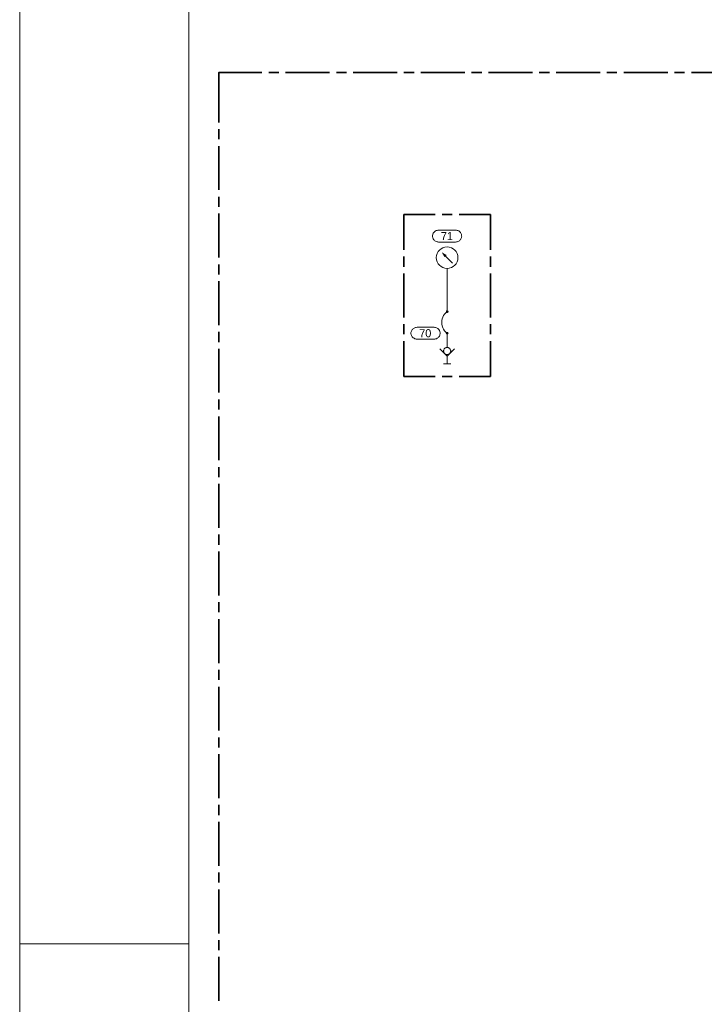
# Model space of a CAD drawing. Header units: millimetres. Extents: x 0 to 138, y 0 to 47.
# Tile 3 of 165: x 0 to 8, y 11 to 22. Entities that reach past the tile are written whole.
import ezdxf

# ---------------------------------------------------------------- set-up
doc = ezdxf.new("R2010")
doc.units = ezdxf.units.MM
for name, color, linetype in [('PDF_Geomertry', 7, 'Continuous'), ('PDF_Solid Fills', 7, 'Continuous'), ('PDF_Text', 7, 'Continuous')]:
    doc.layers.add(name, color=color, linetype=linetype)
doc.styles.add('PDF Arial', font='txt')

msp = doc.modelspace()

# ---------------------------------------------------------------- hatches: boundary and pattern name
at = {"layer": 'PDF_Solid Fills', "transparency": 33554559}
for points in [[(4.978, 19.022), (4.962, 19.022), (4.963, 19.024)], [(4.978, 19.022), (4.963, 19.02), (4.962, 19.022)], [(4.978, 19.022), (4.963, 19.028), (4.965, 19.03)], [(4.978, 19.022), (4.963, 19.026), (4.963, 19.028)], [(4.978, 19.022), (4.963, 19.024), (4.963, 19.026)], [(4.978, 19.022), (4.963, 19.018), (4.963, 19.02)], [(4.978, 19.022), (4.963, 19.016), (4.963, 19.018)], [(4.978, 19.022), (4.965, 19.015), (4.963, 19.016)], [(4.978, 19.022), (4.965, 19.032), (4.967, 19.033)], [(4.978, 19.022), (4.965, 19.03), (4.965, 19.032)], [(4.978, 19.022), (4.965, 19.012), (4.965, 19.015)], [(4.978, 19.022), (4.967, 19.011), (4.965, 19.012)], [(4.978, 19.022), (4.967, 19.033), (4.968, 19.035)], [(4.978, 19.022), (4.968, 19.01), (4.967, 19.011)], [(4.978, 19.022), (4.968, 19.035), (4.97, 19.035)], [(4.978, 19.022), (4.97, 19.008), (4.968, 19.01)], [(4.978, 19.022), (4.97, 19.035), (4.972, 19.037)], [(4.978, 19.022), (4.972, 19.008), (4.97, 19.008)], [(4.978, 19.022), (4.972, 19.037), (4.974, 19.037)], [(4.978, 19.022), (4.974, 19.007), (4.972, 19.008)], [(4.978, 19.022), (4.974, 19.037), (4.976, 19.037)], [(4.978, 19.022), (4.976, 19.006), (4.974, 19.007)], [(4.978, 19.022), (4.976, 19.037), (4.978, 19.037)], [(4.978, 19.022), (4.978, 19.006), (4.976, 19.006)], [(4.978, 19.022), (4.984, 19.037), (4.985, 19.035)], [(4.978, 19.022), (4.982, 19.037), (4.984, 19.037)], [(4.978, 19.022), (4.98, 19.037), (4.982, 19.037)], [(4.978, 19.022), (4.978, 19.037), (4.98, 19.037)], [(4.978, 19.022), (4.988, 19.035), (4.989, 19.033)], [(4.978, 19.022), (4.985, 19.035), (4.988, 19.035)], [(4.978, 19.022), (4.989, 19.033), (4.99, 19.032)], [(4.978, 19.022), (4.99, 19.032), (4.992, 19.03)], [(4.978, 19.022), (4.992, 19.03), (4.992, 19.028)], [(4.978, 19.022), (4.992, 19.028), (4.993, 19.026)], [(4.978, 19.022), (4.993, 19.026), (4.994, 19.024)], [(4.978, 19.022), (4.994, 19.024), (4.994, 19.022)], [(4.978, 19.022), (4.98, 19.006), (4.978, 19.006)], [(4.978, 19.022), (4.982, 19.007), (4.98, 19.006)], [(4.978, 19.022), (4.984, 19.008), (4.982, 19.007)], [(4.978, 19.022), (4.985, 19.008), (4.984, 19.008)], [(4.978, 19.022), (4.988, 19.01), (4.985, 19.008)], [(4.978, 19.022), (4.989, 19.011), (4.988, 19.01)], [(4.978, 19.022), (4.99, 19.012), (4.989, 19.011)], [(4.978, 19.022), (4.992, 19.015), (4.99, 19.012)], [(4.978, 19.022), (4.992, 19.016), (4.992, 19.015)], [(4.978, 19.022), (4.993, 19.018), (4.992, 19.016)], [(4.978, 19.022), (4.994, 19.02), (4.993, 19.018)], [(4.978, 19.022), (4.994, 19.022), (4.994, 19.02)], [(4.978, 18.771), (4.962, 18.771), (4.963, 18.773)], [(4.978, 18.771), (4.963, 18.769), (4.962, 18.771)], [(4.978, 18.771), (4.963, 18.776), (4.965, 18.778)], [(4.978, 18.771), (4.963, 18.775), (4.963, 18.776)], [(4.978, 18.771), (4.963, 18.773), (4.963, 18.775)], [(4.978, 18.771), (4.963, 18.767), (4.963, 18.769)], [(4.978, 18.771), (4.963, 18.765), (4.963, 18.767)], [(4.978, 18.771), (4.965, 18.762), (4.963, 18.765)], [(4.978, 18.771), (4.965, 18.78), (4.967, 18.782)], [(4.978, 18.771), (4.965, 18.778), (4.965, 18.78)], [(4.978, 18.771), (4.965, 18.761), (4.965, 18.762)], [(4.978, 18.771), (4.967, 18.76), (4.965, 18.761)], [(4.978, 18.771), (4.967, 18.782), (4.968, 18.783)], [(4.978, 18.771), (4.968, 18.758), (4.967, 18.76)], [(4.978, 18.771), (4.968, 18.783), (4.97, 18.784)], [(4.978, 18.771), (4.97, 18.757), (4.968, 18.758)], [(4.978, 18.771), (4.97, 18.784), (4.972, 18.785)], [(4.978, 18.771), (4.972, 18.756), (4.97, 18.757)], [(4.978, 18.771), (4.972, 18.785), (4.974, 18.786)], [(4.978, 18.771), (4.974, 18.755), (4.972, 18.756)], [(4.978, 18.771), (4.974, 18.786), (4.976, 18.786)], [(4.978, 18.771), (4.976, 18.755), (4.974, 18.755)], [(4.978, 18.771), (4.976, 18.786), (4.978, 18.786)], [(4.978, 18.771), (4.978, 18.755), (4.976, 18.755)], [(4.978, 18.771), (4.982, 18.786), (4.984, 18.785)], [(4.978, 18.771), (4.98, 18.786), (4.982, 18.786)], [(4.978, 18.771), (4.978, 18.786), (4.98, 18.786)], [(4.978, 18.771), (4.984, 18.785), (4.985, 18.784)], [(4.978, 18.771), (4.985, 18.784), (4.988, 18.783)], [(4.978, 18.771), (4.988, 18.783), (4.989, 18.782)], [(4.978, 18.771), (4.989, 18.782), (4.99, 18.78)], [(4.978, 18.771), (4.99, 18.78), (4.992, 18.778)], [(4.978, 18.771), (4.992, 18.778), (4.992, 18.776)], [(4.978, 18.771), (4.992, 18.776), (4.993, 18.775)], [(4.978, 18.771), (4.993, 18.775), (4.994, 18.773)], [(4.978, 18.771), (4.994, 18.773), (4.994, 18.771)], [(4.978, 18.771), (4.98, 18.755), (4.978, 18.755)], [(4.978, 18.771), (4.982, 18.755), (4.98, 18.755)], [(4.978, 18.771), (4.984, 18.756), (4.982, 18.755)], [(4.978, 18.771), (4.985, 18.757), (4.984, 18.756)], [(4.978, 18.771), (4.988, 18.758), (4.985, 18.757)], [(4.978, 18.771), (4.989, 18.76), (4.988, 18.758)], [(4.978, 18.771), (4.99, 18.761), (4.989, 18.76)], [(4.978, 18.771), (4.992, 18.762), (4.99, 18.761)], [(4.978, 18.771), (4.992, 18.765), (4.992, 18.762)], [(4.978, 18.771), (4.993, 18.767), (4.992, 18.765)], [(4.978, 18.771), (4.994, 18.769), (4.993, 18.767)], [(4.978, 18.771), (4.994, 18.771), (4.994, 18.769)]]:
    msp.add_hatch(color=256, dxfattribs=at).paths.add_polyline_path(points)

# ---------------------------------------------------------------- linework, layer by layer
at = {"layer": 'PDF_Geomertry', "lineweight": 15}
for points in [[(0.001, 0.003), (66.219, 0.003), (66.219, 46.773), (0.001, 46.773), (0.001, 0.003)], [(1.97, 0.397), (65.825, 0.397), (65.825, 46.38), (1.97, 46.38), (1.97, 0.397)], [(5.077, 19.972), (5.086, 19.971), (5.095, 19.969), (5.104, 19.966), (5.113, 19.962), (5.12, 19.957), (5.127, 19.951), (5.133, 19.944), (5.138, 19.936), (5.142, 19.928), (5.145, 19.919), (5.147, 19.91), (5.148, 19.901), (5.148, 19.903), (5.147, 19.894), (5.145, 19.885), (5.142, 19.877), (5.138, 19.869), (5.133, 19.86), (5.127, 19.853), (5.12, 19.848), (5.113, 19.842), (5.104, 19.838), (5.095, 19.835), (5.086, 19.834), (5.077, 19.833), (4.879, 19.833), (4.87, 19.834), (4.86, 19.835), (4.852, 19.838), (4.844, 19.842), (4.836, 19.848), (4.829, 19.853), (4.823, 19.86), (4.817, 19.869), (4.813, 19.877), (4.81, 19.885), (4.809, 19.894), (4.808, 19.903), (4.808, 19.901), (4.809, 19.91), (4.81, 19.919), (4.813, 19.928), (4.817, 19.936), (4.823, 19.944), (4.829, 19.951), (4.836, 19.957), (4.844, 19.962), (4.852, 19.966), (4.86, 19.969), (4.87, 19.971), (4.879, 19.972), (5.077, 19.972)], [(4.826, 18.84), (4.835, 18.839), (4.844, 18.837), (4.853, 18.835), (4.861, 18.83), (4.869, 18.825), (4.876, 18.819), (4.881, 18.812), (4.887, 18.804), (4.891, 18.796), (4.894, 18.787), (4.896, 18.778), (4.896, 18.769), (4.896, 18.772), (4.896, 18.763), (4.894, 18.754), (4.891, 18.745), (4.887, 18.737), (4.881, 18.729), (4.876, 18.722), (4.869, 18.716), (4.861, 18.711), (4.853, 18.707), (4.844, 18.704), (4.835, 18.702), (4.826, 18.701), (4.627, 18.701), (4.618, 18.702), (4.609, 18.704), (4.6, 18.707), (4.592, 18.711), (4.584, 18.716), (4.577, 18.722), (4.572, 18.729), (4.566, 18.737), (4.562, 18.745), (4.559, 18.754), (4.557, 18.763), (4.557, 18.772), (4.557, 18.769), (4.557, 18.778), (4.559, 18.787), (4.562, 18.796), (4.566, 18.804), (4.572, 18.812), (4.577, 18.819), (4.584, 18.825), (4.592, 18.83), (4.6, 18.835), (4.609, 18.837), (4.618, 18.839), (4.627, 18.84), (4.826, 18.84)], [(5.02, 18.562), (5.02, 18.568), (5.018, 18.573), (5.017, 18.578), (5.014, 18.583), (5.011, 18.588), (5.008, 18.592), (5.003, 18.596), (4.999, 18.599), (4.994, 18.601), (4.989, 18.603), (4.983, 18.604), (4.978, 18.605), (4.972, 18.604), (4.967, 18.603), (4.962, 18.601), (4.957, 18.599), (4.952, 18.596), (4.948, 18.592), (4.945, 18.588), (4.942, 18.583), (4.939, 18.578), (4.938, 18.573), (4.936, 18.568), (4.936, 18.562), (4.936, 18.557), (4.938, 18.552), (4.939, 18.547), (4.942, 18.542), (4.945, 18.537), (4.948, 18.533), (4.952, 18.529), (4.957, 18.526), (4.962, 18.524), (4.967, 18.522), (4.972, 18.521), (4.978, 18.521), (4.983, 18.521), (4.989, 18.522), (4.994, 18.524), (4.999, 18.526), (5.003, 18.529), (5.008, 18.533), (5.011, 18.537), (5.014, 18.542), (5.017, 18.547), (5.018, 18.552), (5.02, 18.557), (5.02, 18.562)]]:
    msp.add_lwpolyline(points, close=True, dxfattribs=at)
at = {"layer": 'PDF_Geomertry', "lineweight": 35}
for points in [[(2.319, 21.227), (2.319, 21.807), (2.822, 21.807)], [(2.9, 21.807), (3.018, 21.807)], [(3.097, 21.807), (3.609, 21.807)], [(3.688, 21.807), (3.806, 21.807)], [(3.885, 21.807), (4.397, 21.807)], [(4.475, 21.807), (4.593, 21.807)], [(4.672, 21.807), (5.183, 21.807)], [(5.263, 21.807), (5.381, 21.807)], [(5.459, 21.807), (5.971, 21.807)], [(6.05, 21.807), (6.168, 21.807)], [(6.247, 21.807), (6.758, 21.807)], [(6.837, 21.807), (6.955, 21.807)], [(7.034, 21.807), (7.546, 21.807)], [(7.624, 21.807), (7.742, 21.807)], [(7.822, 21.807), (8.333, 21.807)], [(2.319, 21.03), (2.319, 21.148)], [(2.319, 20.44), (2.319, 20.951)], [(2.319, 20.243), (2.319, 20.361)], [(2.319, 19.652), (2.319, 20.164)], [(4.475, 19.742), (4.475, 20.153), (4.84, 20.153)], [(4.919, 20.153), (5.037, 20.153)], [(5.116, 20.153), (5.481, 20.153), (5.481, 19.742)], [(4.475, 19.545), (4.475, 19.663)], [(5.481, 19.663), (5.481, 19.545)], [(2.319, 19.455), (2.319, 19.573)], [(4.475, 18.955), (4.475, 19.467)], [(5.481, 19.467), (5.481, 18.955)], [(2.319, 18.865), (2.319, 19.376)], [(4.475, 18.758), (4.475, 18.876)], [(5.481, 18.876), (5.481, 18.758)], [(2.319, 18.668), (2.319, 18.786)], [(2.319, 18.078), (2.319, 18.59)], [(4.84, 18.267), (4.475, 18.267), (4.475, 18.679)], [(5.481, 18.679), (5.481, 18.267), (5.116, 18.267)], [(5.037, 18.267), (4.919, 18.267)], [(2.319, 17.88), (2.319, 17.998)], [(2.319, 17.29), (2.319, 17.802)], [(2.319, 17.093), (2.319, 17.211)], [(2.319, 16.503), (2.319, 17.015)], [(2.319, 16.306), (2.319, 16.424)], [(2.319, 15.715), (2.319, 16.227)], [(2.319, 15.519), (2.319, 15.637)], [(2.319, 14.928), (2.319, 15.44)], [(2.319, 14.731), (2.319, 14.849)], [(2.319, 14.14), (2.319, 14.652)], [(2.319, 13.944), (2.319, 14.062)], [(2.319, 13.353), (2.319, 13.865)], [(2.319, 13.156), (2.319, 13.274)], [(2.319, 12.566), (2.319, 13.078)], [(2.319, 12.369), (2.319, 12.487)], [(2.319, 11.778), (2.319, 12.29)], [(2.319, 11.582), (2.319, 11.7)], [(2.319, 10.991), (2.319, 11.503)]]:
    msp.add_lwpolyline(points, dxfattribs=at)
at = {"layer": 'PDF_Geomertry', "lineweight": 15}
for points in [[(5.041, 19.588), (4.96, 19.669)], [(4.978, 19.525), (4.978, 19.21)], [(4.978, 18.605), (4.978, 18.629), (4.978, 18.771), (4.962, 18.784), (4.948, 18.8), (4.937, 18.817), (4.927, 18.835), (4.92, 18.855), (4.917, 18.876), (4.915, 18.897), (4.917, 18.917), (4.92, 18.937), (4.927, 18.957), (4.937, 18.976), (4.948, 18.993), (4.962, 19.008), (4.978, 19.022), (4.978, 19.273)], [(4.894, 18.587), (4.978, 18.503), (5.062, 18.587)], [(4.978, 18.503), (4.978, 18.415)], [(5.022, 18.415), (4.934, 18.415)], [(0.001, 11.657), (1.97, 11.657)]]:
    msp.add_lwpolyline(points, dxfattribs=at)
at = {"layer": 'PDF_Geomertry', "lineweight": 0}
for points in [[(4.97, 19.022), (4.97, 19.021), (4.97, 19.02), (4.971, 19.019), (4.971, 19.018), (4.972, 19.017), (4.972, 19.017), (4.973, 19.016), (4.974, 19.015), (4.975, 19.015), (4.976, 19.015), (4.977, 19.015), (4.978, 19.015), (4.979, 19.015), (4.98, 19.015), (4.981, 19.015), (4.982, 19.015), (4.983, 19.016), (4.983, 19.017), (4.984, 19.017), (4.985, 19.018), (4.985, 19.019), (4.985, 19.02), (4.985, 19.021), (4.985, 19.022), (4.985, 19.023), (4.985, 19.024), (4.985, 19.025), (4.985, 19.026), (4.984, 19.027), (4.983, 19.028), (4.983, 19.028), (4.982, 19.029), (4.981, 19.029), (4.98, 19.03), (4.979, 19.03), (4.978, 19.03), (4.977, 19.03), (4.976, 19.03), (4.975, 19.029), (4.974, 19.029), (4.973, 19.028), (4.972, 19.028), (4.972, 19.027), (4.971, 19.026), (4.971, 19.025), (4.97, 19.024), (4.97, 19.023), (4.97, 19.022)], [(4.97, 18.771), (4.97, 18.769), (4.97, 18.769), (4.971, 18.767), (4.971, 18.767), (4.972, 18.766), (4.972, 18.765), (4.973, 18.765), (4.974, 18.764), (4.975, 18.763), (4.976, 18.763), (4.977, 18.762), (4.978, 18.762), (4.979, 18.762), (4.98, 18.763), (4.981, 18.763), (4.982, 18.764), (4.983, 18.765), (4.983, 18.765), (4.984, 18.766), (4.985, 18.767), (4.985, 18.767), (4.985, 18.769), (4.985, 18.769), (4.985, 18.771), (4.985, 18.772), (4.985, 18.773), (4.985, 18.773), (4.985, 18.774), (4.984, 18.776), (4.983, 18.776), (4.983, 18.777), (4.982, 18.778), (4.981, 18.778), (4.98, 18.778), (4.979, 18.778), (4.978, 18.778), (4.977, 18.778), (4.976, 18.778), (4.975, 18.778), (4.974, 18.778), (4.973, 18.777), (4.972, 18.776), (4.972, 18.776), (4.971, 18.774), (4.971, 18.773), (4.97, 18.773), (4.97, 18.772), (4.97, 18.771)]]:
    msp.add_lwpolyline(points, close=True, dxfattribs=at)
at = {"layer": 'PDF_Geomertry', "lineweight": 15}
msp.add_circle((4.978, 19.651), 0.126, dxfattribs=at)
at = {"layer": 'PDF_Solid Fills', "transparency": 33554559}
msp.add_solid([(4.947, 19.657), (4.972, 19.681), (4.947, 19.657), (4.915, 19.714)], dxfattribs=at)

# ---------------------------------------------------------------- texts
at = {"layer": 'PDF_Text', "char_height": 0.0944, "attachment_point": 7, "style": 'PDF Arial'}
for s, insert in [('71', (4.905, 19.855)), ('70', (4.653, 18.722))]:
    msp.add_mtext(s, dxfattribs=dict(at, insert=insert))

doc.saveas('drawing.dxf')
